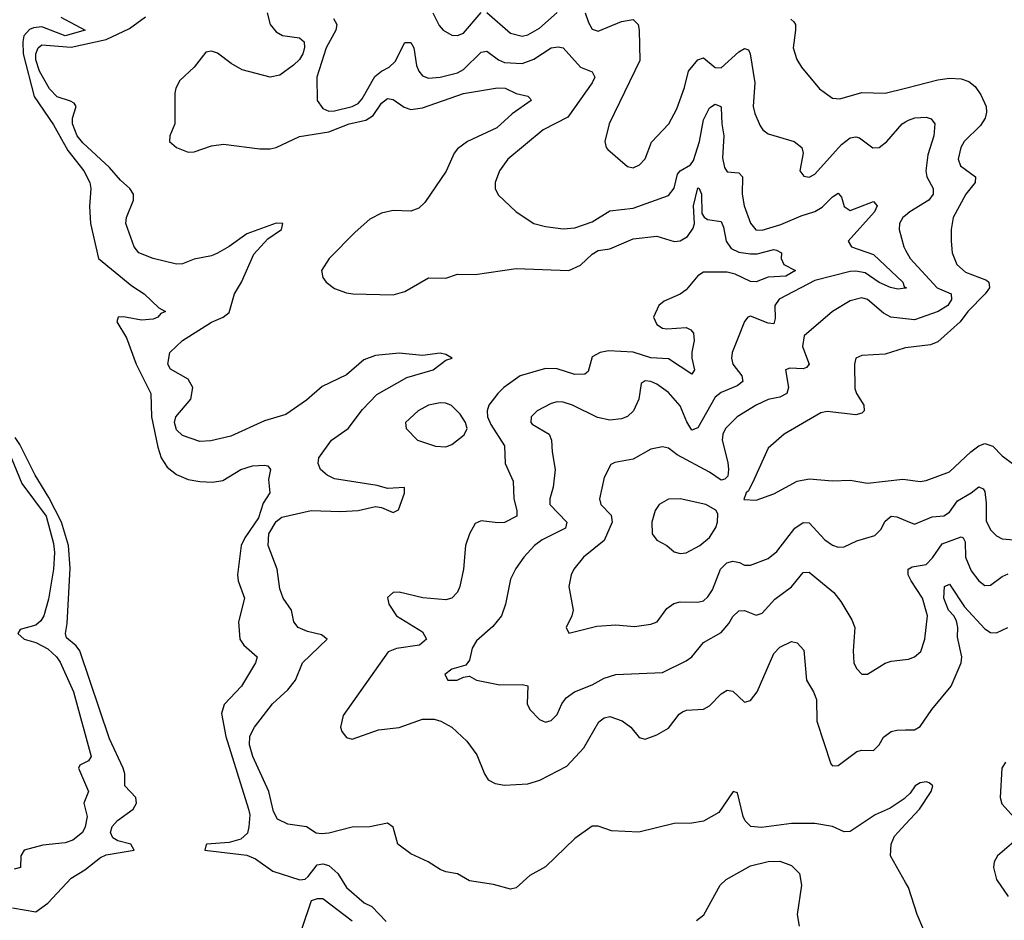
# Model space of a CAD drawing. Header units: inches. Extents: x 1694797 to 1849917, y 907313 to 1017959.
# Tile 242 of 256: x 1766974 to 1770337, y 963970 to 967046. Entities that reach past the tile are written whole.
import ezdxf

# ---------------------------------------------------------------- set-up
doc = ezdxf.new("R2010")
doc.units = ezdxf.units.IN
doc.header["$MEASUREMENT"] = 0
doc.layers.add('B7966', color=7, linetype='Continuous')
doc.layers.add('B7976', color=7, linetype='Continuous')

msp = doc.modelspace()

# ---------------------------------------------------------------- linework, layer by layer
at = {"layer": 'B7966', "color": 5}
for points, elevation in [([(1767115.1, 967055.1), (1767198.3, 967010), (1767130, 966991.1), (1767050, 967022.1), (1767021.8, 967018.2), (1767007.8, 967012.2), (1766989.1, 966990.9), (1766984.9, 966970), (1766986.6, 966930), (1767024, 966784), (1767090, 966686.8), (1767138.9, 966598.9), (1767193.6, 966530), (1767213.8, 966490), (1767217, 966470), (1767212.3, 966407.7), (1767216.4, 966350), (1767244, 966230), (1767357.5, 966137.5), (1767399.5, 966110), (1767450, 966062), (1767472, 966050), (1767457, 966043), (1767446.4, 966030), (1767430, 966023.4), (1767390, 966020.2), (1767328.5, 966031.5), (1767310.4, 966029.6), (1767305.8, 966014.2), (1767339.4, 965959.4), (1767372.7, 965870), (1767422.4, 965770), (1767425.1, 965690), (1767445.7, 965585.7), (1767457.1, 965550), (1767478, 965518), (1767510, 965493.1), (1767550, 965475.5), (1767590, 965468.4), (1767632.9, 965467.1), (1767667.9, 965472.1), (1767729.5, 965510), (1767770, 965522), (1767810, 965524.9), (1767822, 965522), (1767830.4, 965510.4), (1767824.2, 965475.8), (1767828.7, 965430), (1767805.5, 965394.5), (1767790, 965344.7), (1767743.4, 965276.6), (1767731.1, 965250), (1767718, 965150), (1767720.6, 965130), (1767742, 965070), (1767721.5, 964990), (1767726, 964930), (1767740.4, 964910), (1767784.9, 964870), (1767779.6, 964850), (1767732, 964770), (1767672.6, 964707.4), (1767663.7, 964676.3), (1767678.2, 964598.2), (1767756.3, 964350), (1767760.3, 964330), (1767757.5, 964290), (1767752, 964268), (1767730, 964246.8), (1767690, 964235.5), (1767614, 964230), (1767611, 964229), (1767606.4, 964210), (1767750, 964193.1), (1767780.3, 964180.3), (1767838.5, 964138.5), (1767931.5, 964108.5), (1767949.1, 964110.9), (1767960, 964120), (1767990, 964159.7), (1768010, 964163.6), (1768030, 964157.4), (1768060.4, 964130), (1768090, 964082.8), (1768151.3, 964030), (1768177.1, 964017.1), (1768226.3, 963966.3)], 560), ([(1770000, 964390), (1769994.8, 964385.2), (1769946.6, 964353.4), (1769896, 964330), (1769810, 964273.8), (1769790, 964272.7), (1769750, 964290.9), (1769690, 964300.7), (1769610, 964300.4), (1769507.5, 964287.5), (1769471.1, 964291.1), (1769452.3, 964310), (1769444.7, 964324.7), (1769425.5, 964405.5), (1769410.4, 964410.4), (1769361.9, 964338.1), (1769310, 964308.3), (1769270, 964301.5), (1769210, 964301), (1769089.1, 964270.9), (1768995.4, 964275.4), (1768950, 964291.7), (1768930, 964291.6), (1768870, 964249.2), (1768770, 964153.2), (1768716.4, 964123.6), (1768670, 964080.9), (1768650, 964076.1), (1768592.6, 964092.6), (1768510, 964104.9), (1768470, 964129.5), (1768430, 964135.7), (1768410, 964144.3), (1768369.8, 964169.8), (1768310, 964197.2), (1768265.9, 964230), (1768250, 964288.2), (1768230, 964301.5), (1768170, 964289.5), (1768110, 964288.8), (1768030, 964267.4), (1768005, 964265), (1767987.4, 964267.4), (1767953.4, 964290), (1767890, 964298.3), (1767855.1, 964315.1), (1767841.6, 964341.6), (1767825.4, 964410), (1767770.4, 964530), (1767759.7, 964570), (1767760.4, 964599.6), (1767776.6, 964630), (1767837.9, 964710), (1767890, 964757.5), (1767916.9, 964790), (1767940.6, 964850), (1768024.8, 964930), (1768005.2, 964945.2), (1767956.9, 964956.9), (1767925.8, 964970), (1767910.1, 964990), (1767902.3, 965030), (1767874.4, 965070), (1767862.8, 965102.8), (1767853.7, 965170), (1767823.1, 965250), (1767825.6, 965290), (1767850, 965332.3), (1767870, 965347.5), (1767970, 965369.9), (1768070, 965366.9), (1768130, 965369.9), (1768190, 965383), (1768210, 965379.9), (1768250, 965363.4), (1768268.2, 965371.8), (1768288.9, 965428.9), (1768288.3, 965448.3), (1768230, 965445.1), (1768195.7, 965455.7), (1768050, 965477.7), (1768024, 965490), (1768001.3, 965510), (1767993.4, 965530), (1767995.8, 965550), (1768039.1, 965610), (1768096.4, 965650), (1768145.6, 965714.4), (1768193.8, 965766.2), (1768296, 965824), (1768386.9, 965850), (1768430, 965882.8), (1768451, 965890), (1768430, 965903.1), (1768410, 965906.9), (1768350, 965899.7), (1768270, 965906.7), (1768190, 965899.5), (1768150, 965884.8), (1768090, 965833.5), (1768006.9, 965793.1), (1767953.4, 965746.6), (1767882.8, 965697.2), (1767810, 965676.3), (1767696, 965624), (1767627.4, 965607.4), (1767590, 965605.2), (1767530, 965625.5), (1767510, 965645.7), (1767503.5, 965670), (1767507.3, 965690), (1767559, 965750), (1767565.5, 965790), (1767550, 965818), (1767490, 965852.7), (1767480.2, 965870), (1767487.4, 965910), (1767530.4, 965950), (1767630, 966013.5), (1767669.6, 966030.4), (1767690, 966045.8), (1767707.5, 966110), (1767732.1, 966150), (1767774.4, 966245.6), (1767822.4, 966297.6), (1767868.5, 966330), (1767873.4, 966350), (1767850, 966351), (1767750, 966314.8), (1767690, 966271.3), (1767650, 966248.4), (1767630, 966240.1), (1767570, 966227.9), (1767530, 966211.8), (1767510, 966210.9), (1767430.6, 966230), (1767380.9, 966250), (1767365.2, 966270), (1767336.9, 966350), (1767339.1, 966370), (1767363.5, 966430), (1767363.2, 966450), (1767350.2, 966470), (1767318.5, 966498.5), (1767281.6, 966541.6), (1767190, 966625.4), (1767170.4, 966650), (1767154.7, 966690), (1767155, 966710), (1767166.8, 966750), (1767160.7, 966760.7), (1767148.1, 966768.1), (1767102.8, 966782.8), (1767075.7, 966810), (1767042.5, 966870), (1767030, 966909.1), (1767029.6, 966930), (1767037.6, 966950), (1767050, 966960.8), (1767150, 966952), (1767270, 966978.7), (1767350, 967016.1), (1767404.3, 967055.7)], 580), ([(1767819.7, 967070), (1767830.2, 967030), (1767850, 967005), (1767872, 966992), (1767930, 966984), (1767946.5, 966970), (1767947.3, 966950), (1767941.7, 966930), (1767929.6, 966910), (1767910, 966891.4), (1767862.9, 966857.1), (1767830, 966849.9), (1767734.6, 966874.6), (1767696.4, 966896.4), (1767650, 966932.1), (1767630, 966938.6), (1767610, 966935.3), (1767570, 966883.5), (1767521.4, 966838.6), (1767507.7, 966812.3), (1767504.3, 966795.7), (1767503.9, 966690), (1767487, 966650), (1767486.4, 966630), (1767510.4, 966610), (1767550, 966593.6), (1767570, 966595), (1767630, 966615.4), (1767670, 966621.1), (1767795, 966605), (1767830, 966605), (1767849.9, 966610.1), (1767930, 966646.7), (1768030, 966663.6), (1768099.8, 966690), (1768156.8, 966703.2), (1768181.1, 966718.9), (1768210, 966760.9), (1768230, 966776.8), (1768250, 966773.7), (1768287.2, 966747.2), (1768310, 966739.1), (1768350, 966745), (1768490, 966793.5), (1768606.2, 966813.8), (1768632.6, 966812.6), (1768670, 966793.6), (1768710, 966784.4), (1768717.2, 966777.2), (1768721.1, 966770), (1768655.7, 966724.3), (1768603.6, 966676.4), (1768504.2, 966630), (1768470, 966605.5), (1768458.5, 966590), (1768431, 966529), (1768357.8, 966422.2), (1768337.9, 966402.1), (1768310, 966392.7), (1768250, 966394), (1768210, 966384.8), (1768170, 966365.1), (1768120, 966320), (1768031.7, 966230), (1768004.9, 966190), (1768010, 966165.5), (1768021.3, 966150), (1768050, 966127.6), (1768090, 966112.7), (1768112, 966110), (1768250, 966106.1), (1768290, 966118.2), (1768370, 966164.1), (1768430, 966163.5), (1768470, 966176.9), (1768530, 966176.4), (1768670, 966196.6), (1768850, 966189.4), (1768890, 966207.8), (1768930, 966245.4), (1768950, 966258.1), (1768990, 966263.7), (1769070, 966297.5), (1769150, 966307.3), (1769210, 966288.8), (1769230, 966290.8), (1769254.5, 966305.5), (1769274.2, 966334.2), (1769279.4, 966350), (1769275.3, 966410), (1769290, 966472.2), (1769294.9, 966470), (1769302.8, 966450), (1769304.2, 966384.2), (1769311.4, 966371.4), (1769323.3, 966363.3), (1769370, 966357.2), (1769378, 966338), (1769386.8, 966290), (1769404.6, 966264.6), (1769430, 966252.3), (1769470, 966246.5), (1769493.4, 966246.6), (1769550, 966261.3), (1769559.1, 966259.1), (1769576.5, 966250), (1769575.2, 966230), (1769584.2, 966210), (1769624.4, 966190), (1769590.3, 966170), (1769530, 966166.6), (1769490, 966150.6), (1769470, 966151.9), (1769417.5, 966177.5), (1769390, 966184.2), (1769310, 966183.5), (1769290, 966171.5), (1769250, 966123.1), (1769230, 966108.7), (1769175.2, 966084.8), (1769157.6, 966070), (1769138.9, 966030), (1769150, 966005.2), (1769170, 965992.4), (1769184.7, 965990), (1769250, 965994.5), (1769266.8, 965986.8), (1769275.9, 965975.9), (1769278.1, 965950), (1769269.3, 965910.7), (1769269.6, 965889.6), (1769278.6, 965850), (1769270, 965835.1), (1769190, 965887.5), (1769130, 965890.9), (1769070, 965910.2), (1768985.3, 965914.7), (1768956.9, 965910), (1768930, 965894.3), (1768915.7, 965844.3), (1768904.8, 965835.2), (1768870, 965834), (1768810, 965853.8), (1768770, 965855.4), (1768683.2, 965830), (1768627.4, 965790), (1768607.8, 965770), (1768577.1, 965730), (1768571.1, 965710), (1768572.1, 965690), (1768583.6, 965663.6), (1768630.6, 965590.6), (1768631.9, 965530), (1768659.6, 965470), (1768661.9, 965410), (1768672.3, 965370), (1768671.7, 965350), (1768630, 965329.4), (1768607.3, 965327.3), (1768550, 965334.7), (1768530, 965325.1), (1768510, 965289.7), (1768497.2, 965250), (1768490.1, 965169.9), (1768477.7, 965110), (1768469, 965091), (1768450.1, 965069.9), (1768430, 965064.4), (1768351.7, 965071.7), (1768270, 965090.8), (1768250, 965089.6), (1768230, 965072.7), (1768234.9, 965050), (1768260.7, 965010), (1768350, 964955.5), (1768363.5, 964930), (1768339.6, 964910), (1768261.3, 964898.7), (1768233.1, 964886.9), (1768079.6, 964670), (1768070.4, 964630), (1768074.6, 964614.6), (1768090, 964594.8), (1768110, 964588.7), (1768199.8, 964620.2), (1768270, 964629.1), (1768350, 964657.4), (1768390, 964656.9), (1768413, 964650), (1768450.2, 964630.2), (1768502, 964582), (1768535.3, 964535.3), (1768561.5, 964470), (1768574.4, 964450), (1768598, 964438), (1768630, 964431.2), (1768710, 964436.6), (1768750.9, 964449.1), (1768842.8, 964497.2), (1768900.8, 964559.2), (1768951.8, 964648.2), (1768970, 964662), (1768990, 964666), (1769031.8, 964651.8), (1769061.1, 964630), (1769090, 964594.3), (1769110, 964589.1), (1769150, 964603.2), (1769190, 964626.9), (1769226.1, 964673.9), (1769237.7, 964682.3), (1769251.6, 964688.4), (1769310, 964691.1), (1769330, 964702.6), (1769370, 964744.2), (1769390, 964756.5), (1769410, 964752.4), (1769450, 964715.5), (1769470, 964721.1), (1769493.2, 964750), (1769550, 964881.5), (1769570, 964902.7), (1769610, 964922.4), (1769630, 964918), (1769652.5, 964892.5), (1769661.2, 964790), (1769685.5, 964750), (1769695.3, 964724.7), (1769696.2, 964650), (1769744.2, 964504.2), (1769750, 964497.3), (1769770, 964499.5), (1769833, 964547), (1769850, 964551.1), (1769890, 964550.2), (1769910, 964569.1), (1769924.7, 964595.3), (1769950, 964615), (1769970, 964619.7), (1770000, 964620.4)], 620), ([(1768046.2, 967050), (1768057.5, 967030), (1768053.9, 967010), (1768020.7, 966950), (1767989, 966850), (1767990.5, 966770), (1768010, 966742.7), (1768030, 966734.2), (1768050, 966735.1), (1768110, 966750.1), (1768130, 966759.9), (1768144.2, 966775.8), (1768187.8, 966852.2), (1768209.7, 966870.3), (1768236.5, 966883.5), (1768256.8, 966903.2), (1768290, 966968.2), (1768310, 966968.1), (1768320.4, 966950), (1768329.6, 966889.6), (1768337.1, 966870), (1768350, 966854), (1768370, 966847), (1768410, 966849.6), (1768470, 966864.4), (1768490, 966876.6), (1768550, 966935.8), (1768570, 966938.9), (1768609.4, 966909.4), (1768630, 966900.3), (1768690, 966896.3), (1768730, 966911), (1768790, 966950.1), (1768813.6, 966953.6), (1768830.2, 966950), (1768890, 966883.6), (1768930, 966867.7), (1768938.3, 966850), (1768929.2, 966830), (1768846.7, 966713.3), (1768762, 966670), (1768640.9, 966570), (1768612.7, 966530), (1768598.3, 966490), (1768598, 966470), (1768608.2, 966448.2), (1768670.3, 966390), (1768730, 966350.2), (1768770, 966339.7), (1768830, 966332.1), (1768870, 966335.8), (1768930, 966355.8), (1768990, 966393.7), (1769070, 966402.3), (1769190, 966446), (1769209.1, 966470.9), (1769221, 966519), (1769229.6, 966530.4), (1769265, 966550), (1769275.3, 966564.7), (1769296.4, 966630), (1769310, 966703.9), (1769330, 966745.2), (1769350, 966757.3), (1769369.3, 966749.3), (1769370, 966746), (1769371.9, 966690), (1769378.8, 966650), (1769374.5, 966574.5), (1769381.7, 966541.7), (1769390, 966526.4), (1769430, 966522.9), (1769442.3, 966510), (1769441.6, 966450), (1769448.9, 966410), (1769470, 966351.6), (1769488.9, 966328.9), (1769510, 966326.8), (1769573.6, 966346.4), (1769643.3, 966376.7), (1769690, 966391.4), (1769714.4, 966405.6), (1769750, 966441), (1769770, 966453.8), (1769780.4, 966440.4), (1769790, 966408.5), (1769810, 966394.7), (1769890, 966424.7), (1769903.2, 966410), (1769893.9, 966390), (1769803.2, 966290), (1769815.2, 966270), (1769890, 966243.7), (1769990.8, 966150), (1769994.9, 966134.9), (1770000, 966131.5)], 640), ([(1768385.3, 967070), (1768406.4, 967026.4), (1768420.2, 967010), (1768450, 966993.4), (1768470, 966991.7), (1768490, 966999.8), (1768550, 967070.6)], 660), ([(1768570, 967070.6), (1768650, 966999.8), (1768690, 966990.1), (1768710, 966994.6), (1768750, 967017.6), (1768809.6, 967070.4)], 660), ([(1768906.1, 967070), (1768916.7, 967036.7), (1768930, 967014.3), (1768950, 967007.5), (1769030, 967039.9), (1769070, 967046.7), (1769086, 967030), (1769090, 967010.8), (1769092.7, 966907.3), (1768987.7, 966690), (1768973.1, 966630), (1768977, 966610), (1768983.1, 966603.1), (1769050, 966545.2), (1769070, 966540.3), (1769091.6, 966550), (1769110, 966570.7), (1769131.9, 966628.1), (1769191.1, 966690), (1769218.5, 966741.5), (1769245, 966815), (1769258.8, 966870), (1769290, 966909.2), (1769310, 966916.4), (1769350, 966882.6), (1769370, 966882), (1769430, 966936.3), (1769450, 966947.7), (1769463.4, 966943.4), (1769469.3, 966929.3), (1769484.5, 966830), (1769479.7, 966750), (1769485.4, 966725.4), (1769503.6, 966683.6), (1769512.2, 966670), (1769530, 966656), (1769619.1, 966630), (1769645.3, 966610), (1769650.3, 966590), (1769638.4, 966530), (1769652.1, 966512.1), (1769670, 966508.1), (1769690, 966518.3), (1769780.6, 966619.4), (1769810, 966642.6), (1769830, 966646.2), (1769842.4, 966642.4), (1769888.1, 966608.1), (1769910, 966610.2), (1769936.2, 966630), (1769987.9, 966690), (1770000, 966697.4)], 660), ([(1769608.4, 967048.4), (1769618.4, 967038.4), (1769623.7, 967030), (1769624.3, 967010), (1769615.8, 966950), (1769628.8, 966910), (1769643.8, 966883.8), (1769705.7, 966810), (1769750, 966778), (1769775.8, 966775.8), (1769850, 966798), (1769930, 966794.8), (1770000, 966812.8)], 680), ([(1770000, 966377.6), (1769990.9, 966370), (1769978.7, 966350), (1769977.3, 966330), (1769993.9, 966270), (1770000, 966258.6)], 660), ([(1770000, 966129.7), (1769973.8, 966126.2), (1769948.7, 966131.3), (1769910, 966149), (1769861.3, 966181.3), (1769830, 966187.2), (1769810, 966185.8), (1769690, 966155.5), (1769567.9, 966092.1), (1769553.1, 966070), (1769554, 966026), (1769550, 966007.4), (1769530, 966009.4), (1769470, 966033.6), (1769461.6, 966030), (1769450, 966015.1), (1769425.4, 965954.6), (1769407.8, 965910), (1769405.1, 965890), (1769410.1, 965870), (1769440.6, 965830), (1769443.9, 965810), (1769424.1, 965795.9), (1769370, 965773.1), (1769350, 965756.4), (1769290, 965652.5), (1769270, 965644.6), (1769252.6, 965672.6), (1769230, 965727.7), (1769190, 965773.3), (1769150, 965801.6), (1769130, 965810.6), (1769110, 965812.5), (1769096.7, 965803.3), (1769088.9, 965750), (1769070.2, 965710), (1769050, 965691.1), (1769030, 965682.4), (1768990, 965678.5), (1768947.2, 965687.2), (1768862, 965730), (1768830, 965739.9), (1768810, 965740.5), (1768790, 965735), (1768742, 965710), (1768720.7, 965690), (1768720.2, 965670), (1768724.7, 965664.7), (1768782.2, 965630), (1768791.1, 965610), (1768792.4, 965570), (1768802.9, 965510), (1768796.6, 965450), (1768784.8, 965410), (1768785.4, 965390), (1768842.9, 965330), (1768838.5, 965310), (1768758.5, 965270), (1768732.6, 965250), (1768696.1, 965210), (1768668.5, 965171.5), (1768650, 965135.1), (1768633.8, 965050), (1768620.2, 965010), (1768590, 964973.5), (1768534.8, 964925.2), (1768519.9, 964900.1), (1768510, 964859), (1768498, 964842), (1768450, 964827.6), (1768426.4, 964810), (1768436, 964790), (1768468.7, 964790), (1768490, 964800.4), (1768510, 964803.8), (1768534.8, 964790), (1768614.1, 964774.1), (1768690, 964776.1), (1768710, 964771.5), (1768707.7, 964710), (1768716.5, 964690), (1768750, 964655.8), (1768770, 964647.2), (1768790, 964652.2), (1768810, 964673), (1768825.6, 964710), (1768840.9, 964730), (1768869.5, 964750.5), (1768930, 964775), (1768970, 964797.1), (1769010, 964810.2), (1769170, 964816.6), (1769250, 964856.3), (1769269.4, 964870.6), (1769310, 964919.1), (1769370, 964953.7), (1769396.3, 964983.7), (1769410, 965008.1), (1769430, 965027.6), (1769450, 965028.6), (1769490, 965012.4), (1769510, 965019.6), (1769553.2, 965066.8), (1769610.3, 965109.7), (1769650, 965158.6), (1769670, 965159.7), (1769754.7, 965090), (1769778.9, 965058.9), (1769816.2, 964996.2), (1769826.8, 964970), (1769820.3, 964890), (1769823.1, 964850), (1769832.7, 964830), (1769850, 964810.5), (1769870, 964810.4), (1769930, 964848.5), (1769950, 964855.3), (1770000, 964861.4)], 640), ([(1770000, 966024.8), (1769949.7, 966030), (1769923.8, 966043.8), (1769870, 966090.6), (1769850, 966095.8), (1769810, 966086.3), (1769750.3, 966050), (1769653.1, 965966.9), (1769648.2, 965930), (1769670.9, 965869.1), (1769661.7, 965858.3), (1769650, 965854.1), (1769604.1, 965855.9), (1769589.3, 965850.7), (1769600.1, 965790), (1769593.9, 965770), (1769570, 965756.9), (1769530, 965748.4), (1769489.2, 965730), (1769424.7, 965690), (1769384.8, 965650), (1769375.7, 965630), (1769373.1, 965610), (1769393.3, 965533.3), (1769394.9, 965510), (1769392.6, 965487.4), (1769383, 965477), (1769370, 965472.9), (1769330, 965500.3), (1769219.9, 965559.9), (1769190, 965582.4), (1769170, 965587.8), (1769130, 965579), (1769070, 965545.7), (1769006.4, 965533.6), (1768993.6, 965526.4), (1768970, 965482.7), (1768954.2, 965410), (1768959.2, 965390), (1768993.9, 965353.9), (1768998.1, 965330), (1768970, 965267.1), (1768899.7, 965210), (1768867.3, 965170), (1768857.6, 965150), (1768850.3, 965110), (1768864.2, 965030), (1768860.3, 965010), (1768840.4, 964970), (1768850, 964950.8), (1768944.9, 964975.1), (1769010, 964979), (1769073.7, 964973.7), (1769130, 964981.5), (1769150.9, 964990), (1769184.8, 965035.2), (1769208.1, 965051.9), (1769230, 965057.4), (1769290, 965056.3), (1769310, 965061.4), (1769325, 965075), (1769340.6, 965099.4), (1769368.1, 965170), (1769389.1, 965190.9), (1769410, 965197.3), (1769432.8, 965192.8), (1769450, 965183.2), (1769470, 965183.2), (1769530, 965206), (1769559.8, 965230), (1769621.4, 965310), (1769650, 965329.4), (1769670, 965327.5), (1769723.8, 965270), (1769750, 965251), (1769770, 965244.7), (1769790, 965245.4), (1769833.7, 965266.3), (1769895, 965285), (1769915.4, 965304.6), (1769930, 965333.4), (1769950, 965350.9), (1769970, 965348.6), (1770000, 965335.6)], 660), ([(1770000, 965925.2), (1769995.3, 965924.7), (1769930, 965904.2), (1769850, 965898.7), (1769830.2, 965889.8), (1769825.6, 965870), (1769826.9, 965786.9), (1769831.9, 965770), (1769857.1, 965730), (1769858.5, 965710), (1769850, 965702), (1769830, 965696.5), (1769732.3, 965707.7), (1769710, 965703.2), (1769584.6, 965630), (1769530, 965582.6), (1769483, 965477), (1769463.1, 965436.9), (1769454.8, 965430), (1769447.9, 965407.9), (1769490, 965405.5), (1769550, 965427.2), (1769629.8, 965470.2), (1769670, 965477.8), (1769750, 965471.5), (1769810, 965473.1), (1769870, 965463.5), (1769990, 965476.8), (1770000, 965475.5)], 680), ([(1766950, 964013.1), (1767030, 963999.6), (1767070, 964029.3), (1767150, 964113.9), (1767197.1, 964142.9), (1767250, 964184.7), (1767270, 964193.3), (1767365.2, 964210), (1767354, 964230), (1767310, 964242.2), (1767292.2, 964252.2), (1767284.3, 964270), (1767289.7, 964290.3), (1767308.7, 964311.3), (1767361.8, 964350), (1767373.3, 964370), (1767370.7, 964390), (1767333.6, 964430), (1767333.1, 964470), (1767327.8, 964490), (1767281.1, 964590), (1767180.1, 964890), (1767167.6, 964907.6), (1767134.5, 964934.5), (1767130.4, 964950), (1767136.5, 964983.5), (1767146.6, 965173.4), (1767140.7, 965250), (1767117, 965330), (1767074.3, 965414.3), (1767027.4, 965490), (1766974.8, 965594.8), (1766959.1, 965619.1)], 560), ([(1766937.3, 965570), (1766981.7, 965461.7), (1767064.5, 965350), (1767090, 965257.4), (1767093.1, 965226.9), (1767089.9, 965170), (1767072.8, 965067.2), (1767056.4, 965010), (1767046.9, 964993.1), (1767030, 964978.2), (1766976.6, 964963.4), (1766968.3, 964950), (1766989.8, 964930), (1767030, 964919), (1767070, 964897.1), (1767100.3, 964870), (1767112.2, 964852.2), (1767157.7, 964750), (1767218.5, 964530), (1767210, 964514.4), (1767180.4, 964499.6), (1767175.2, 964490), (1767209.9, 964410), (1767194, 964370), (1767205, 964325), (1767198.3, 964290), (1767189, 964270), (1767156.4, 964243.6), (1767130, 964235), (1767053.2, 964226.8), (1766989.2, 964210), (1766978, 964190), (1766977.2, 964150), (1766955.2, 964144.8)], 580), ([(1770000, 964099.8), (1769948.1, 964190), (1769950.6, 964230), (1769962.4, 964257.6), (1770000, 964298.5)], 580), ([(1769285.8, 963970), (1769311.2, 963988.8), (1769366.9, 964090), (1769386.9, 964110), (1769470, 964156.1), (1769530, 964171.2), (1769570, 964172.7), (1769610, 964157.7), (1769637.5, 964130), (1769644.7, 964090), (1769629.9, 963990), (1769636.2, 963950)], 580), ([(1768110, 963967.7), (1768010, 964043.1), (1767990, 964043.1), (1767970, 964036.3), (1767938, 963942)], 560)]:
    msp.add_lwpolyline(points, dxfattribs=dict(at, elevation=elevation))
for points, elevation in [([(1768410, 965737.8), (1768370.2, 965730), (1768335.3, 965710), (1768291.8, 965670), (1768293.7, 965650), (1768332.4, 965610), (1768394.7, 965590), (1768430, 965587.4), (1768450, 965595.7), (1768492.1, 965627.9), (1768502.8, 965650), (1768497.2, 965670), (1768479.1, 965699.1), (1768448.7, 965728.7), (1768430, 965736.2)], 620), ([(1769230, 965409.8), (1769190, 965408.3), (1769158.7, 965390), (1769144.4, 965370), (1769133.2, 965330), (1769134.6, 965290), (1769150, 965268.5), (1769184, 965250), (1769209.2, 965229.2), (1769230, 965223.2), (1769250, 965225.6), (1769296.9, 965250), (1769330, 965278), (1769351.4, 965311.4), (1769357.7, 965330), (1769358.3, 965358.3), (1769351.3, 965371.3), (1769317.2, 965390)], 680)]:
    msp.add_lwpolyline(points, close=True, dxfattribs=dict(at, elevation=elevation))
at = {"layer": 'B7976', "color": 5}
for points, elevation in [([(1770000, 966812.8), (1770110, 966841.1), (1770150, 966846.2), (1770190, 966844.6), (1770215.6, 966835.6), (1770237.7, 966817.7), (1770257.3, 966790), (1770274.8, 966750), (1770276.4, 966730), (1770271.3, 966710), (1770255.2, 966684.8), (1770199.5, 966630), (1770187.9, 966610), (1770179.5, 966570), (1770187.3, 966547.3), (1770238.9, 966510), (1770237.6, 966490), (1770205.9, 966450), (1770162, 966370), (1770155.2, 966330), (1770155, 966290), (1770158.8, 966250), (1770175.2, 966210), (1770204.4, 966184.4), (1770276.4, 966156.4), (1770284.3, 966150), (1770286, 966130), (1770272.1, 966110), (1770211.8, 966050), (1770185.8, 966014.2), (1770110, 965945.4), (1770084.6, 965935.4), (1770000, 965925.2)], 680), ([(1770000, 966697.4), (1770010, 966703.5), (1770031, 966711), (1770070, 966713.7), (1770087.3, 966707.3), (1770100.2, 966690), (1770095.9, 966650), (1770075.6, 966584.4), (1770068.9, 966530), (1770072.5, 966510), (1770093.9, 966470), (1770093.7, 966450), (1770079, 966430), (1770014.8, 966390), (1770000, 966377.6)], 660), ([(1770000, 966258.6), (1770015.3, 966230), (1770107.3, 966130), (1770156, 966110), (1770157.1, 966090), (1770144, 966070), (1770110.6, 966049.4), (1770030, 966021.6), (1770000, 966024.8)], 660), ([(1770000, 966131.5), (1770002.4, 966130), (1770000, 966129.7)], 640), ([(1770000, 965475.5), (1770050, 965469.3), (1770070, 965472.3), (1770150, 965502.4), (1770222.1, 965570), (1770250, 965590.6), (1770270, 965598.3), (1770297.2, 965590), (1770330, 965556.9), (1770370, 965527.2)], 680), ([(1770000, 965335.6), (1770030, 965322.7), (1770090, 965348.7), (1770130, 965352.2), (1770150, 965364.1), (1770176.6, 965403.4), (1770223.9, 965430), (1770250, 965451.1), (1770264.3, 965444.3), (1770270, 965434.9), (1770275.2, 965395.2), (1770275.1, 965335.1), (1770290, 965303.6), (1770310, 965283.9), (1770330, 965272.9), (1770369.4, 965269.4)], 660), ([(1770000, 964861.4), (1770010, 964862.6), (1770030, 964870.3), (1770051.3, 964888.7), (1770065.7, 964930), (1770074.6, 965010), (1770058, 965070), (1770018.6, 965130), (1770009, 965150), (1770008.7, 965170), (1770022.4, 965177.6), (1770070, 965185.8), (1770092.1, 965207.9), (1770124.3, 965255.7), (1770190, 965279.8), (1770196.2, 965276.2), (1770202.8, 965262.8), (1770204.8, 965210), (1770223.9, 965163.9), (1770250, 965130.2), (1770270, 965113.8), (1770290, 965114.5), (1770330, 965144.1), (1770350, 965153.5)], 640), ([(1770000, 964620.4), (1770030, 964621), (1770050, 964632.2), (1770089.9, 964690.1), (1770155.2, 964770), (1770189.1, 964850), (1770191.9, 964870), (1770177.6, 964937.6), (1770178.2, 964970), (1770173.4, 964993.4), (1770164.9, 965010), (1770146.2, 965030), (1770129.9, 965070), (1770132.3, 965110), (1770150, 965117.7), (1770201.4, 965041.4), (1770270, 964965.5), (1770290, 964953.4), (1770310, 964951.8), (1770348.9, 964970)], 620), ([(1770341.1, 964510), (1770328.7, 964490), (1770323.2, 964390), (1770328.5, 964368.5), (1770381.1, 964310)], 620), ([(1770000, 964298.5), (1770047.3, 964350), (1770087.2, 964410), (1770092.4, 964430), (1770080, 964440), (1770070, 964442.7), (1770050, 964439.3), (1770032.8, 964430), (1770015.7, 964404.3), (1770000, 964390)], 580), ([(1770370, 964238.7), (1770314, 964190), (1770302.6, 964170), (1770300.2, 964150), (1770310.2, 964110), (1770350, 964051.7)], 620), ([(1770078.5, 963898.5), (1770039.6, 963990), (1770010, 964082.4), (1770000, 964099.8)], 580)]:
    msp.add_lwpolyline(points, dxfattribs=dict(at, elevation=elevation))

doc.saveas('drawing.dxf')
